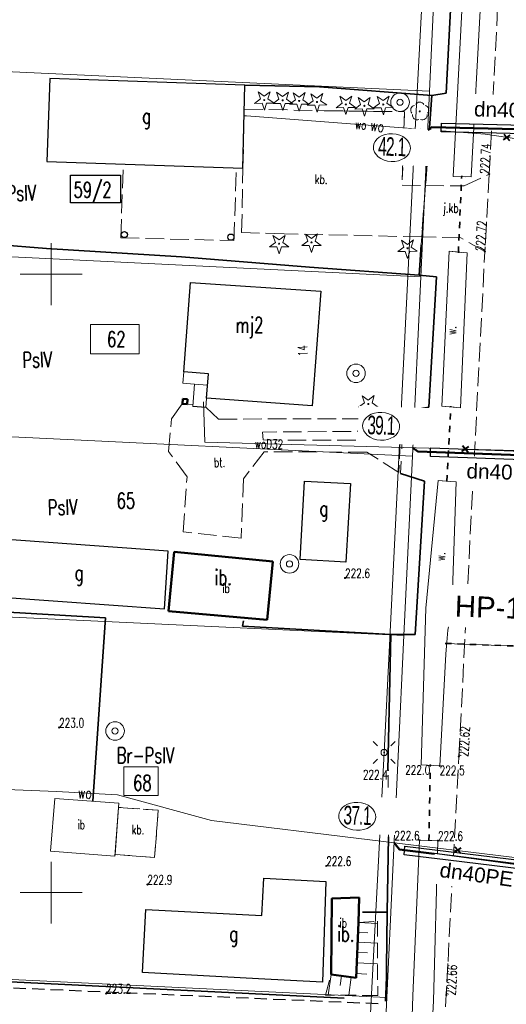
# Model space of a CAD drawing. Header units: metres. Extents: x 7496982 to 7497528, y 5603168 to 5605598.
# Tile 49 of 74: x 7497147 to 7497187, y 5604591 to 5604671. Entities that reach past the tile are written whole.
import ezdxf
from ezdxf.enums import TextEntityAlignment as Align

# ---------------------------------------------------------------- set-up
doc = ezdxf.new("R2010")
doc.units = ezdxf.units.M
doc.header["$MEASUREMENT"] = 0
for name, pattern in [('1', [0]), ('1_SUEP_A', [0]), ('1_SUEP_B', [0]), ('1_SUWP', [0]), ('2', [1.5, 1, -0.5]), ('2_1', [0]), ('2_OTDI', [0]), ('2_OTDN_A', [2, 1, -1]), ('2_OTKJ', [2, 1.5, -0.5]), ('2_OTKR', [0]), ('2_OTKR_A', [2, 1, -1]), ('2_OTKU', [2, 1.5, -0.5]), ('2_OTKZ_A', [1, 0.5, -0.5]), ('2_OTOB', [2, 1, -1]), ('2_OTOO', [0]), ('2_OTRK', [1.75, 1.25, -0.5]), ('2_OTRKG', [1.75, 1.25, -0.5]), ('4', [2.5, 1.5, -1]), ('7', [2, 1.5, -0.5]), ('BUD', [0]), ('BUW', [1.5, 1, -0.5]), ('GDE', [0]), ('KOC', [1.5, 1, -0.5])]:
    doc.linetypes.add(name, pattern=pattern)
doc.layers.get('0').update_dxf_attribs({"color": 250, "linetype": 'CONTINUOUS', "lineweight": 100})
for name, color, linetype, lineweight in [('! IS_opis woda', 7, 'CONTINUOUS', 9), ('! IS_woda', 5, 'CONTINUOUS', 50), ('! r.o.', 7, 'CONTINUOUS', 30), ('!_gaz', 40, 'CONTINUOUS', 40), ('2_granice działek', 6, 'CONTINUOUS', 20), ('_MAPA_L_0', 7, '1', 18), ('EADTD_T_0_T_0', 6, 'CONTINUOUS', 0), ('EBTOO_T_0', 14, 'CONTINUOUS', 25), ('EBTOO_T_0_T_0', 14, 'CONTINUOUS', 0), ('EBTPO_L_0_L_0', 7, '1', 0), ('EBTPO_L_2', 154, '1', 18), ('EBUOA_T_1', 14, 'CONTINUOUS', 25), ('EBUPO_L_1', 14, '4', 18), ('EBUPO_L_1_L_0', 14, '1', 0), ('EBUPP_L_0', 14, 'BUD', 50), ('EBUPP_L_1', 250, 'BUD', 30), ('EBUPP_L_1_L_0', 14, '1', 0), ('EBUPP_L_3', 250, 'BUD', 30), ('EDZPD_L_0', 3, 'GDE', 18), ('EDZTD_T_0', 3, 'CONTINUOUS', 18), ('EUZOU_T_0', 90, 'CONTINUOUS', 25), ('EUZPU_L_3_L_0', 7, '1', 0), ('OTD_E_T_7', 7, 'CONTINUOUS', 0), ('OTD_L_12', 7, '2_OTDN_A', 18), ('OTD_L_14', 7, '2_OTDI', 18), ('OTK_E_T_0', 7, 'CONTINUOUS', 0), ('OTK_E_T_3', 7, 'CONTINUOUS', 0), ('OTK_E_T_4', 7, 'CONTINUOUS', 0), ('OTK_L_0', 7, '2_OTKJ', 18), ('OTK_L_4', 7, '2_OTKU', 18), ('OTK_L_5', 7, '2_OTKR_A', 18), ('OTK_L_8', 7, '2_OTKZ_A', 35), ('OTO_L_0', 7, '2_OTOO', 35), ('OTO_L_1', 7, '2_OTOB', 18), ('OTR_L_1', 7, '2_OTRK', 18), ('OTR_T_0', 7, 'CONTINUOUS', 18), ('OTR_T_1', 7, 'CONTINUOUS', 18), ('OTZ_T_0', 3, 'CONTINUOUS', 18), ('OTZ_T_1', 3, 'CONTINUOUS', 18), ('PLAN_L_0', 214, '2', 30), ('SDRPK_L_2_L_0', 11, '1', 0), ('SUE_T_3', 7, 'CONTINUOUS', 18), ('SUEP_L_0', 1, '1_SUEP_A', 18), ('SUP_T_2', 7, 'CONTINUOUS', 18), ('SUW_T_3', 5, 'CONTINUOUS', 18), ('SUWP_E_T_0', 5, 'CONTINUOUS', 0), ('SUWP_L_0', 5, '1_SUWP', 18), ('SZZPZ_T_0_T_0', 7, 'CONTINUOUS', 0), ('UEEPA_T_2_T_0', 1, 'CONTINUOUS', 0), ('UWWOO_T_0_T_0', 5, 'CONTINUOUS', 0), ('UWWPO_L_0_L_0', 5, '1', 0)]:
    doc.layers.add(name, color=color, linetype=linetype, lineweight=lineweight)
doc.styles.add('R', font='arial.ttf')
doc.styles.get("Standard").update_dxf_attribs({"font": 'Simplex.SHX', "width": 0.75})

# ---------------------------------------------------------------- blocks, each defined once
blk = doc.blocks.new('1_SUEO_W')
at = {"linetype": 'Continuous'}
for p, q in [((-0.53035, 0.53035), (-0.8839, 0.8839)), ((0.53035, 0.53035), (0.8839, 0.8839)), ((-0.53035, -0.53035), (-0.8839, -0.8839)), ((0.53035, -0.53035), (0.8839, -0.8839))]:
    blk.add_line(p, q, dxfattribs=at)
blk.add_circle((0, 0), 0.025, dxfattribs=at)
blk = doc.blocks.new('BUJ')
at = {"linetype": 'Continuous'}
blk.add_circle((0, 0), 0.25, dxfattribs=at)
blk = doc.blocks.new('1_SUPP')
at = {"linetype": 'Continuous'}
blk.add_circle((0, 0), 0.25, dxfattribs=at)
blk = doc.blocks.new('1_SUWS')
at = {"linetype": 'Continuous'}
for radius in [0.75, 0.25]:
    blk.add_circle((0, 0), radius, dxfattribs=at)
blk = doc.blocks.new('2_OTZL')
at = {"linetype": 'Continuous'}
blk.add_circle((0, 0), 0.045, dxfattribs=at)
for centre, start, end in [((-0.357, 0.116), 102.14447, 221.86002), ((0, 0.375), 30.14012, 149.85988), ((0.357, 0.116), 318.13998, 77.85553), ((-0.22, -0.303), 174.14818, 293.85423), ((0.22, -0.303), 246.14577, 5.85182)]:
    blk.add_arc(centre, 0.375, start, end, dxfattribs=at)
blk = doc.blocks.new('2_OTZG')
at = {"linetype": 'Continuous'}
for p, q in [((-0.78225, -0.26495), (-0.3012, 0.09375)), ((-0.3012, 0.09375), (-0.4937, 0.6621)), ((-0.4937, 0.6621), (-0.0039, 0.31545)), ((-0.0039, 0.31545), (0.4771, 0.67415)), ((0.4771, 0.67415), (0.2988, 0.1012)), ((0.2988, 0.1012), (0.7886, -0.24545)), ((-0.18225, -0.2575), (-0.78225, -0.26495)), ((0.01025, -0.82585), (-0.18225, -0.2575)), ((0.1886, -0.2529), (0.01025, -0.82585)), ((0.7886, -0.24545), (0.1886, -0.2529))]:
    blk.add_line(p, q, dxfattribs=at)
blk.add_circle((0, 0), 0.045, dxfattribs=at)
blk = doc.blocks.new('2_OTRS')
at = {"linetype": 'Continuous'}
blk.add_circle((0, 0), 0.045, dxfattribs=at)
blk = doc.blocks.new('2_OTRN')
at = {"linetype": 'Continuous'}
blk.add_circle((0, 0), 0.045, dxfattribs=at)
blk = doc.blocks.new('DIG')
at = {"linetype": 'Continuous'}
for p, q in [((-0.78225, -0.26495), (-0.3012, 0.09375)), ((-0.3012, 0.09375), (-0.4937, 0.6621)), ((-0.4937, 0.6621), (-0.0039, 0.31545)), ((-0.0039, 0.31545), (0.4771, 0.67415)), ((0.4771, 0.67415), (0.2988, 0.1012)), ((0.2988, 0.1012), (0.7886, -0.24545)), ((-0.18225, -0.2575), (-0.78225, -0.26495)), ((0.01025, -0.82585), (-0.18225, -0.2575)), ((0.1886, -0.2529), (0.01025, -0.82585)), ((0.7886, -0.24545), (0.1886, -0.2529))]:
    blk.add_line(p, q, dxfattribs=at)
blk.add_circle((0, 0), 0.045, dxfattribs=at)
blk = doc.blocks.new('DLI')
at = {"linetype": 'Continuous'}
blk.add_circle((0, 0), 0.045, dxfattribs=at)
for centre, start, end in [((-0.357, 0.116), 102.14447, 221.86002), ((0, 0.375), 30.14012, 149.85988), ((0.357, 0.116), 318.13998, 77.85553), ((-0.22, -0.303), 174.14818, 293.85423), ((0.22, -0.303), 246.14577, 5.85182)]:
    blk.add_arc(centre, 0.375, start, end, dxfattribs=at)
blk = doc.blocks.new('LAT')
at = {"linetype": 'Continuous'}
for p, q in [((-0.53035, 0.53035), (-0.8839, 0.8839)), ((0.53035, 0.53035), (0.8839, 0.8839)), ((-0.53035, -0.53035), (-0.8839, -0.8839)), ((0.53035, -0.53035), (0.8839, -0.8839))]:
    blk.add_line(p, q, dxfattribs=at)
blk = doc.blocks.new('SLS')
at = {"linetype": 'Continuous'}
blk.add_circle((0, 0), 0.25, dxfattribs=at)
blk = doc.blocks.new('krzyż')
at = {"layer": '!_gaz', "color": 1, "linetype": 'ByBlock'}
for points in [[(-0.49, 0.45), (0.49, -0.45)], [(-0.43, -0.58), (0.4, 0.54)]]:
    blk.add_lwpolyline(points, dxfattribs=at)

msp = doc.modelspace()

# ---------------------------------------------------------------- linework, layer by layer
at = {"layer": '! IS_woda', "linetype": 'Continuous'}
msp.add_lwpolyline([(7497191.06386, 5604601.87166), (7497178.15749, 5604603.47468), (7497177.72541, 5604604.03148)], dxfattribs=at)
at = {"color": 4, "linetype": 'Continuous', "lineweight": 25}
msp.add_lwpolyline([(7497151.55654, 5604658.01761), (7497155.59421, 5604658.01761), (7497155.59421, 5604655.77271), (7497151.55654, 5604655.77271)], close=True, dxfattribs=at)
at = {"layer": '2_granice działek', "color": 4, "linetype": 'Continuous', "lineweight": 0}
for points in [[(7497153.17545, 5604645.94775), (7497157.122, 5604645.94775), (7497157.122, 5604643.57384), (7497153.17545, 5604643.57384)], [(7497155.85754, 5604610.17744), (7497158.63772, 5604610.17744), (7497158.63772, 5604607.85612), (7497155.85754, 5604607.85612)]]:
    msp.add_lwpolyline(points, close=True, dxfattribs=at)
at = {"layer": '_MAPA_L_0', "linetype": '1'}
for p, q in [((7497150, 5604647.5), (7497150, 5604652.5)), ((7497147.5, 5604650), (7497152.5, 5604650)), ((7497150, 5604597.5), (7497150, 5604602.5)), ((7497147.5, 5604600), (7497152.5, 5604600))]:
    msp.add_line(p, q, dxfattribs=at)
at = {"layer": 'EBTPO_L_0_L_0', "linetype": 'BUW'}
for p, q in [((7497158.65, 5604606.66), (7497155.43922, 5604606.89177)), ((7497158.36, 5604602.85), (7497158.65, 5604606.66)), ((7497158.36, 5604602.85), (7497155.15955, 5604603.08181))]:
    msp.add_line(p, q, dxfattribs=at)
at = {"layer": 'EBTPO_L_2', "linetype": '1'}
for p, q in [((7497160.6452, 5604641.1872), (7497160.7129, 5604642.1024)), ((7497161.5686, 5604641.1189), (7497160.6452, 5604641.1872)), ((7497161.4352, 5604639.315), (7497161.5686, 5604641.1189)), ((7497161.5686, 5604641.1189), (7497162.6424, 5604641.039)), ((7497162.6424, 5604641.039), (7497162.5082, 5604639.2357)), ((7497162.5082, 5604639.2357), (7497161.4352, 5604639.315)), ((7497162.436, 5604639.241), (7497161.4352, 5604639.315))]:
    msp.add_line(p, q, dxfattribs=at)
at = {"layer": 'EBUPO_L_1', "linetype": '7'}
for p, q in [((7497155.62, 5604652.95), (7497155.81806, 5604658.89818)), ((7497164.77, 5604652.72), (7497164.96558, 5604658.59359)), ((7497155.62, 5604652.95), (7497164.77, 5604652.72))]:
    msp.add_line(p, q, dxfattribs=at)
at = {"layer": 'EBUPO_L_1_L_0', "linetype": '7'}
for p, q in [((7497155.62, 5604652.95), (7497155.81806, 5604658.89818)), ((7497164.77, 5604652.72), (7497164.96558, 5604658.59359)), ((7497155.62, 5604652.95), (7497164.77, 5604652.72))]:
    msp.add_line(p, q, dxfattribs=at)
at = {"layer": 'EBUPP_L_0', "linetype": 'BUD'}
for p, q in [((7497160.5989, 5604639.5282), (7497160.6284, 5604639.9271)), ((7497160.6284, 5604639.9271), (7497161.0273, 5604639.8976)), ((7497161.0273, 5604639.8976), (7497160.9978, 5604639.4987)), ((7497160.9978, 5604639.4987), (7497160.5989, 5604639.5282)), ((7497159.469, 5604622.755), (7497159.9295, 5604627.5459)), ((7497159.9295, 5604627.5459), (7497167.9198, 5604626.778)), ((7497167.9198, 5604626.778), (7497167.465, 5604622.046)), ((7497167.465, 5604622.046), (7497159.469, 5604622.755)), ((7497167.465, 5604622.046), (7497159.469, 5604622.755)), ((7497172.686, 5604599.535), (7497172.634, 5604593.391)), ((7497172.686, 5604599.535), (7497174.903, 5604599.605)), ((7497174.903, 5604599.605), (7497174.835, 5604597.578)), ((7497174.835, 5604597.578), (7497174.638, 5604593.108)), ((7497172.634, 5604593.391), (7497174.638, 5604593.108))]:
    msp.add_line(p, q, dxfattribs=at)
at = {"layer": 'EBUPP_L_1', "linetype": 'BUD'}
for p, q in [((7497149.8815, 5604665.8193), (7497149.6579, 5604659.1033)), ((7497165.6433, 5604665.2945), (7497149.8815, 5604665.8193)), ((7497165.4999, 5604658.5758), (7497165.6433, 5604665.2945)), ((7497149.6579, 5604659.1033), (7497165.4999, 5604658.5758)), ((7497160.7129, 5604642.1024), (7497161.2475, 5604649.3328)), ((7497161.2475, 5604649.3328), (7497171.7938, 5604648.6401)), ((7497171.7938, 5604648.6401), (7497171.1034, 5604639.3611)), ((7497162.7104, 5604641.9538), (7497160.7129, 5604642.1024)), ((7497162.5645, 5604639.9925), (7497162.7104, 5604641.9538)), ((7497171.1034, 5604639.3611), (7497162.5645, 5604639.9925)), ((7497170.1109, 5604626.9367), (7497170.4702, 5604633.2776)), ((7497170.4702, 5604633.2776), (7497174.1965, 5604633.0686)), ((7497174.1965, 5604633.0686), (7497173.8262, 5604626.729)), ((7497173.8262, 5604626.729), (7497170.1109, 5604626.9367)), ((7497167.0299, 5604598.1402), (7497167.1918, 5604601.1586)), ((7497167.1918, 5604601.1586), (7497172.189, 5604600.8962)), ((7497172.189, 5604600.8962), (7497171.9179, 5604592.7594)), ((7497157.3852, 5604593.5388), (7497157.659, 5604598.6428)), ((7497157.659, 5604598.6428), (7497167.0299, 5604598.1402)), ((7497166.7562, 5604593.0362), (7497157.3852, 5604593.5388)), ((7497171.9179, 5604592.7594), (7497166.7562, 5604593.0362))]:
    msp.add_line(p, q, dxfattribs=at)
at = {"layer": 'EBUPP_L_1_L_0', "linetype": '1'}
for p, q in [((7497150.28, 5604607.6), (7497149.95, 5604603.36)), ((7497155.46, 5604607.23), (7497150.28, 5604607.6)), ((7497155.15, 5604602.95), (7497155.46, 5604607.23)), ((7497149.95, 5604603.36), (7497155.15, 5604602.95))]:
    msp.add_line(p, q, dxfattribs=at)
at = {"layer": 'EBUPP_L_3', "linetype": '1'}
for p, q in [((7497159.44645, 5604627.6085), (7497145.32897, 5604628.63898)), ((7497159.15114, 5604622.93407), (7497159.44645, 5604627.6085)), ((7497144.98801, 5604623.96788), (7497159.15114, 5604622.93407))]:
    msp.add_line(p, q, dxfattribs=at)
at = {"layer": 'EDZPD_L_0', "linetype": 'GDE'}
for p, q in [((7497180.58, 5604664.79), (7497181.28, 5604679.81)), ((7497180.58, 5604664.79), (7497094.55818, 5604668.7945)), ((7497179.87, 5604649.78), (7497180.58, 5604664.79)), ((7497093.63203, 5604654.02864), (7497179.87, 5604649.78)), ((7497179.19, 5604635.29), (7497179.87, 5604649.78)), ((7497092.71735, 5604639.4455), (7497179.19, 5604635.29)), ((7497178.51, 5604620.8), (7497179.19, 5604635.29)), ((7497178.51, 5604620.8), (7497091.80246, 5604624.85911)), ((7497177.14, 5604591.52), (7497178.51, 5604620.8)), ((7497177.14, 5604591.52), (7497089.97347, 5604595.69892)), ((7497176.36, 5604577.04), (7497177.14, 5604591.52))]:
    msp.add_line(p, q, dxfattribs=at)
at = {"layer": 'EUZPU_L_3_L_0', "linetype": '1'}
for p, q in [((7497182.05, 5604621.21), (7497181.89, 5604619.27)), ((7497181.85, 5604620.15), (7497190, 5604619.85))]:
    msp.add_line(p, q, dxfattribs=at)
at = {"layer": 'OTD_L_12', "linetype": '2_OTDN_A'}
for p, q in [((7497182.49, 5604657.9), (7497183.94, 5604657.88)), ((7497182.16, 5604651.86), (7497183.63, 5604651.72)), ((7497181.58, 5604639.32), (7497183.07, 5604639.21)), ((7497181.28, 5604633.31), (7497182.74, 5604633.21)), ((7497181.89, 5604619.27), (7497182.05, 5604621.21)), ((7497179.9, 5604610.34), (7497181.4, 5604610.25)), ((7497179.77, 5604604.23), (7497181.26, 5604604.2))]:
    msp.add_line(p, q, dxfattribs=at)
at = {"layer": 'OTD_L_14', "linetype": '2_OTDI'}
for p, q in [((7497159.47, 5604622.76), (7497159.93, 5604627.55)), ((7497159.93, 5604627.55), (7497167.92, 5604626.78)), ((7497167.92, 5604626.78), (7497167.46, 5604622.05)), ((7497167.46, 5604622.05), (7497159.47, 5604622.76)), ((7497149.95, 5604603.36), (7497150.28, 5604607.6)), ((7497150.28, 5604607.6), (7497155.46, 5604607.23)), ((7497155.46, 5604607.23), (7497155.15955, 5604603.08181)), ((7497155.15, 5604602.95), (7497149.95, 5604603.36)), ((7497155.15955, 5604603.08181), (7497155.15, 5604602.95)), ((7497172.63, 5604593.39), (7497172.69, 5604599.54)), ((7497172.69, 5604599.54), (7497174.9, 5604599.6)), ((7497174.9, 5604599.6), (7497174.84, 5604597.58)), ((7497174.84, 5604597.58), (7497174.64, 5604593.11)), ((7497174.64, 5604593.11), (7497172.63, 5604593.39))]:
    msp.add_line(p, q, dxfattribs=at)
at = {"layer": 'OTK_L_0', "linetype": '2_OTKJ'}
for p, q in [((7497185.4, 5604658.09), (7497186.62, 5604682.1)), ((7497183.38, 5604657.14), (7497185.4, 5604658.09)), ((7497185.4, 5604658.09), (7497185.05, 5604651.84)), ((7497179.94584, 5604653.01534), (7497180.24566, 5604657.17122)), ((7497180.24566, 5604657.17122), (7497183.38, 5604657.14)), ((7497183.11, 5604652.94), (7497179.94584, 5604653.01534)), ((7497185.05, 5604651.84), (7497183.11, 5604652.94)), ((7497182.95, 5604611), (7497185.05, 5604651.84)), ((7497182.07246, 5604594.43952), (7497182.95, 5604611)), ((7497175.603, 5604470.941), (7497182.07246, 5604594.43952))]:
    msp.add_line(p, q, dxfattribs=at)
at = {"layer": 'OTK_L_4', "linetype": '2_OTKU'}
for p, q in [((7497165.5, 5604658.58), (7497165.6, 5604663.36)), ((7497165.6, 5604663.36), (7497172.06, 5604663.22)), ((7497172.06, 5604663.22), (7497178.56, 5604663.14)), ((7497178.56, 5604663.14), (7497178.36, 5604657.19)), ((7497165.39, 5604653.37), (7497165.5, 5604658.58)), ((7497178.36, 5604657.19), (7497180.24566, 5604657.17122)), ((7497180.24566, 5604657.17122), (7497179.94584, 5604653.01534)), ((7497168.83, 5604653.28), (7497165.39, 5604653.37)), ((7497179.94584, 5604653.01534), (7497168.83, 5604653.28)), ((7497159.72, 5604638.31), (7497160.6, 5604639.53)), ((7497160.6, 5604639.53), (7497161, 5604639.5)), ((7497161, 5604639.5), (7497161.45, 5604639.47)), ((7497161.45, 5604639.47), (7497161.44, 5604639.32)), ((7497161.44, 5604639.32), (7497162.51, 5604639.24)), ((7497162.51, 5604639.24), (7497163.52, 5604638.29)), ((7497159.47, 5604635.68), (7497159.72, 5604638.31)), ((7497163.52, 5604638.29), (7497178.25, 5604638.32)), ((7497178.25, 5604638.32), (7497178.24, 5604637.33)), ((7497178.24, 5604637.33), (7497167.09, 5604637.24)), ((7497167.09, 5604637.24), (7497167.12, 5604636.6)), ((7497167.12, 5604636.6), (7497178.2, 5604636.57)), ((7497178.2, 5604636.57), (7497178.1, 5604633.96)), ((7497160.98, 5604633.61), (7497159.47, 5604635.68)), ((7497167.22, 5604635.65), (7497165.54, 5604633.47)), ((7497175.5, 5604635.62), (7497167.22, 5604635.65)), ((7497178.1, 5604633.96), (7497175.5, 5604635.62)), ((7497160.66, 5604629.16), (7497160.98, 5604633.61)), ((7497165.54, 5604633.47), (7497165.35, 5604628.67)), ((7497165.35, 5604628.67), (7497160.66, 5604629.16)), ((7497155.15955, 5604603.08181), (7497155.43922, 5604606.89177)), ((7497155.43922, 5604606.89177), (7497158.65, 5604606.66)), ((7497158.65, 5604606.66), (7497158.36, 5604602.85)), ((7497158.36, 5604602.85), (7497155.15955, 5604603.08181))]:
    msp.add_line(p, q, dxfattribs=at)
at = {"layer": 'OTK_L_5', "linetype": '2_OTKR'}
for p, q in [((7497182.49, 5604657.9), (7497183.77, 5604682.43)), ((7497185.27, 5604682.36), (7497183.94, 5604657.88)), ((7497183.94, 5604657.88), (7497182.49, 5604657.9)), ((7497181.58, 5604639.32), (7497182.16, 5604651.86)), ((7497182.16, 5604651.86), (7497183.63, 5604651.72)), ((7497183.63, 5604651.72), (7497183.07, 5604639.21)), ((7497183.07, 5604639.21), (7497181.58, 5604639.32)), ((7497180.28, 5604623.01), (7497181.28, 5604633.31)), ((7497181.28, 5604633.31), (7497182.74, 5604633.21)), ((7497182.74, 5604633.21), (7497182.39, 5604622.84)), ((7497179.9, 5604610.34), (7497180.28, 5604623.01)), ((7497182.39, 5604622.84), (7497182.05, 5604621.21)), ((7497182.05, 5604621.21), (7497181.89, 5604619.27)), ((7497181.89, 5604619.27), (7497181.4, 5604610.25)), ((7497181.4, 5604610.25), (7497179.9, 5604610.34)), ((7497179.24, 5604591.66), (7497179.77, 5604604.23)), ((7497179.77, 5604604.23), (7497181.26, 5604604.2)), ((7497181.26, 5604604.2), (7497180.91, 5604591.26)), ((7497178.82, 5604579.3), (7497179.24, 5604591.66)), ((7497180.91, 5604591.26), (7497180.19, 5604579.2))]:
    msp.add_line(p, q, dxfattribs=at)
at = {"layer": 'OTK_L_8', "linetype": '2_OTKZ_A'}
for p, q in [((7497182.91, 5604651.74), (7497183.18, 5604657.96)), ((7497181.99, 5604633.25), (7497182.31, 5604639.33)), ((7497181.85, 5604620.15), (7497190, 5604619.85)), ((7497180.53, 5604604.2), (7497180.64, 5604610.29))]:
    msp.add_line(p, q, dxfattribs=at)
at = {"layer": 'OTO_L_0', "linetype": '2_OTOO'}
for p, q in [((7497182.9, 5604682.82), (7497181.91, 5604664.63)), ((7497171.68, 5604665.14), (7497165.64, 5604665.29)), ((7497180.76, 5604664.46), (7497171.68, 5604665.14)), ((7497180.76, 5604664.46), (7497180.26, 5604657.37)), ((7497181.91, 5604664.63), (7497180.76, 5604664.46)), ((7497149.61575, 5604652.06864), (7497126.2808, 5604654.03261)), ((7497160.53, 5604651.42), (7497149.61575, 5604652.06864)), ((7497179.73, 5604649.92), (7497179.9, 5604652.38)), ((7497170.89, 5604650.58), (7497160.53, 5604651.42)), ((7497170.89, 5604650.58), (7497179.73, 5604649.92)), ((7497179.73, 5604649.92), (7497181.15, 5604649.8)), ((7497181.15, 5604649.8), (7497180.52, 5604639.25)), ((7497180.52, 5604639.25), (7497178.46, 5604638.91)), ((7497178.24, 5604633.89), (7497180.18, 5604633.28)), ((7497180.18, 5604633.28), (7497179.42, 5604620.86)), ((7497120.22535, 5604624.20969), (7497154.39403, 5604622.21273)), ((7497154.39403, 5604622.21273), (7497153.37042, 5604607.38522)), ((7497165.47, 5604621.54), (7497165.54, 5604621.98)), ((7497177.46, 5604620.88), (7497165.47, 5604621.54)), ((7497177.46, 5604620.88), (7497177.22, 5604609.91)), ((7497179.42, 5604620.86), (7497177.46, 5604620.88)), ((7497177.25, 5604604.5), (7497177.16, 5604598.41)), ((7497175.16, 5604598.42), (7497177.16, 5604598.41)), ((7497177.16, 5604598.41), (7497177.07, 5604591.7)), ((7497173.68918, 5604591.47024), (7497125.42743, 5604593.83991)), ((7497177.02214, 5604591.22226), (7497177.10649, 5604592.96569))]:
    msp.add_line(p, q, dxfattribs=at)
at = {"layer": 'OTO_L_1', "linetype": '2_OTOB'}
for p, q in [((7497179.9, 5604652.38), (7497180.26, 5604657.37)), ((7497178.24, 5604633.89), (7497178.46, 5604638.91)), ((7497177.25, 5604604.5), (7497177.22, 5604609.91))]:
    msp.add_line(p, q, dxfattribs=at)
at = {"layer": 'OTR_L_1', "linetype": '2_OTRKG'}
for p, q in [((7497174.64, 5604593.11), (7497174.84, 5604597.58)), ((7497172.63, 5604593.39), (7497174.64, 5604593.11))]:
    msp.add_line(p, q, dxfattribs=at)
at = {"layer": 'OTR_L_1', "linetype": '2_1'}
for p, q in [((7497174.8399, 5604597.57786), (7497176.37063, 5604597.50937)), ((7497174.80482, 5604596.79364), (7497175.58903, 5604596.75855)), ((7497174.76886, 5604595.99011), (7497176.37593, 5604595.91821)), ((7497174.73203, 5604595.16679), (7497175.55535, 5604595.12995)), ((7497174.69428, 5604594.32318), (7497176.38149, 5604594.24769)), ((7497172.63, 5604593.39), (7497172.39583, 5604591.70897)), ((7497173.47051, 5604593.27291), (7497173.3613, 5604592.48891)), ((7497174.25452, 5604593.1637), (7497174.05077, 5604591.70111)), ((7497174.65561, 5604593.4588), (7497175.51999, 5604593.42012))]:
    msp.add_line(p, q, dxfattribs=at)
at = {"layer": 'OTR_L_1', "linetype": '2_OTRK'}
for p, q in [((7497174.84, 5604597.58), (7497176.37, 5604597.7)), ((7497176.37, 5604597.7), (7497176.39, 5604591.69)), ((7497172.18, 5604591.71), (7497172.63, 5604593.39)), ((7497176.39, 5604591.69), (7497172.18, 5604591.71))]:
    msp.add_line(p, q, dxfattribs=at)
at = {"layer": 'PLAN_L_0', "linetype": '2'}
msp.add_line((7497130.47417, 5604593.00997), (7497176.73187, 5604591.02195), dxfattribs=at)
at = {"layer": 'SDRPK_L_2_L_0', "linetype": 'KOC'}
for p, q in [((7497172.06, 5604663.22), (7497178.56, 5604663.14)), ((7497178.56, 5604663.14), (7497178.36, 5604657.19))]:
    msp.add_line(p, q, dxfattribs=at)
at = {"layer": 'SUEP_L_0', "linetype": '1_SUEP_B'}
for p, q in [((7497179.36397, 5604660.65803), (7497181.98865, 5604710.25478)), ((7497176.91, 5604611.33), (7497179.36397, 5604660.65803)), ((7497174.2, 5604558.93), (7497176.91, 5604611.33))]:
    msp.add_line(p, q, dxfattribs=at)
at = {"layer": 'SUWP_L_0', "linetype": '1_SUWP'}
for p, q in [((7497165.59036, 5604662.81405), (7497165.78, 5604662.81)), ((7497165.78, 5604662.81), (7497185.07, 5604661.32)), ((7497185.07, 5604661.32), (7497195.15981, 5604659.81618)), ((7497162.30096, 5604639.68142), (7497162.42089, 5604636.41358)), ((7497162.42089, 5604636.41358), (7497193.85955, 5604635.57652)), ((7497135.02, 5604608.78), (7497150.44, 5604608.19)), ((7497150.44, 5604608.19), (7497155.35, 5604607.91)), ((7497155.35, 5604607.91), (7497162.96167, 5604605.82305)), ((7497162.96167, 5604605.82305), (7497189.37621, 5604602.61767))]:
    msp.add_line(p, q, dxfattribs=at)
at = {"layer": 'UWWPO_L_0_L_0', "linetype": '1'}
for p, q in [((7497165.78, 5604662.81), (7497165.59036, 5604662.81405)), ((7497185.07, 5604661.32), (7497165.78, 5604662.81)), ((7497195.15981, 5604659.81618), (7497185.07, 5604661.32)), ((7497135.02, 5604608.78), (7497150.44, 5604608.19)), ((7497150.44, 5604608.19), (7497155.35, 5604607.91)), ((7497155.35, 5604607.91), (7497162.96167, 5604605.82305))]:
    msp.add_line(p, q, dxfattribs=at)

# ---------------------------------------------------------------- block references
at = {"layer": '!_gaz', "linetype": 'ByBlock', "transparency": 33554687, "xscale": 0.5, "yscale": 0.5, "zscale": 0.5, "rotation": 77.69848993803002}
msp.add_blockref('krzyż', (7497182.87195, 5604603.42537), dxfattribs=at)
at = {"layer": 'EBTOO_T_0'}
for p in [(7497155.91783, 5604653.20828), (7497164.52093, 5604652.99805)]:
    msp.add_blockref('BUJ', p, dxfattribs=at)
at = {"layer": 'EBTOO_T_0_T_0'}
for p in [(7497155.91783, 5604653.20828), (7497164.52093, 5604652.99805)]:
    msp.add_blockref('BUJ', p, dxfattribs=at)
at = {"layer": 'OTR_T_0'}
for p, rotation in [((7497185.4, 5604658.09), 86.8745593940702), ((7497185.05, 5604651.84), 86.8745593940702), ((7497182.95, 5604611), 86.8745593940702), ((7497181.93, 5604591.72), 87.00130038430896)]:
    msp.add_blockref('2_OTRS', p, dxfattribs=dict(at, rotation=rotation))
at = {"layer": 'OTR_T_1'}
for p in [(7497173.75, 5604625.44), (7497150.63895, 5604613.34845), (7497180.64, 5604610.29), (7497181.4, 5604610.25), (7497177.22, 5604609.91), (7497179.77, 5604604.23), (7497181.26, 5604604.2), (7497172.23, 5604602.16), (7497157.77, 5604600.66), (7497154.44146, 5604591.83985)]:
    msp.add_blockref('2_OTRN', p, dxfattribs=at)
at = {"layer": 'OTZ_T_0'}
msp.add_blockref('2_OTZL', (7497179.79, 5604663.17), dxfattribs=at)
at = {"layer": 'OTZ_T_1'}
for p in [(7497167.22, 5604664.08), (7497168.71, 5604664.06), (7497170.04, 5604664.01), (7497171.48, 5604663.93), (7497173.81, 5604663.73), (7497175.31, 5604663.62), (7497176.84, 5604663.72), (7497168.42, 5604652.47), (7497171.04, 5604652.58), (7497178.8, 5604652.1), (7497175.63, 5604639.51)]:
    msp.add_blockref('2_OTZG', p, dxfattribs=at)
at = {"layer": 'SUE_T_3'}
for name in ['1_SUEO_W', '1_SUPP']:
    msp.add_blockref(name, (7497176.91, 5604611.33), dxfattribs=at)
at = {"layer": 'SUP_T_2'}
for p in [(7497179.36397, 5604660.65803), (7497176.91, 5604611.33)]:
    msp.add_blockref('1_SUPP', p, dxfattribs=at)
at = {"layer": 'SUW_T_3'}
for p in [(7497178.1977, 5604663.90938), (7497174.63786, 5604641.98802), (7497169.26, 5604626.58), (7497155.16168, 5604613.0692)]:
    msp.add_blockref('1_SUWS', p, dxfattribs=at)
at = {"layer": 'SZZPZ_T_0_T_0'}
for name, p in [('DIG', (7497167.22, 5604664.08)), ('DIG', (7497168.71, 5604664.06)), ('DIG', (7497170.04, 5604664.01)), ('DIG', (7497171.48, 5604663.93)), ('DIG', (7497173.81, 5604663.73)), ('DIG', (7497175.31, 5604663.62)), ('DIG', (7497176.84, 5604663.72)), ('DLI', (7497179.79, 5604663.17)), ('DIG', (7497168.42, 5604652.47)), ('DIG', (7497171.04, 5604652.58)), ('DIG', (7497178.8, 5604652.1))]:
    msp.add_blockref(name, p, dxfattribs=at)
at = {"layer": 'UEEPA_T_2_T_0'}
for name in ['LAT', 'SLS']:
    msp.add_blockref(name, (7497176.91, 5604611.33), dxfattribs=at)

# ---------------------------------------------------------------- texts
at = {"layer": 'EADTD_T_0_T_0', "width": 0.7}
msp.add_text('14', height=0.75, rotation=92.2457382, dxfattribs=at).set_placement((7497170.69988, 5604643.82622), align=Align.CENTER)
at = {"layer": 'EBUOA_T_1', "width": 0.7}
for s, p in [('g', (7497157.3598, 5604662.17893)), ('mj2', (7497164.9036, 5604645.27363)), ('g', (7497171.6935, 5604630.44833)), ('ib.', (7497163.2206, 5604624.8664)), ('g', (7497164.401, 5604596.05593)), ('ib.', (7497173.12004, 5604596.04571))]:
    msp.add_text(s, height=1.25001, dxfattribs=at).set_placement(p)
msp.add_text('g', height=1.25001, dxfattribs=at).set_placement((7497151.90692, 5604626.49982), align=Align.TOP_LEFT)
at = {"layer": 'EDZTD_T_0', "width": 0.7}
for s, p in [('59/2', (7497151.80461, 5604657.44821)), ('62', (7497154.51077, 5604645.37071)), ('65', (7497155.28573, 5604632.31419)), ('68', (7497156.61877, 5604609.49116))]:
    msp.add_text(s, height=1.25001, dxfattribs=at).set_placement(p, align=Align.TOP_LEFT)
at = {"layer": 'EUZOU_T_0', "lineweight": 13, "width": 0.7}
for p in [(7497146.36919, 5604657.15789), (7497147.65211, 5604643.68722), (7497149.70478, 5604631.75606)]:
    msp.add_text('PsIV', height=1.25001, rotation=1.5693489, dxfattribs=at).set_placement(p, align=Align.TOP_LEFT)
msp.add_text('Br-PsIV', height=1.25001, dxfattribs=at).set_placement((7497155.2963, 5604610.47813))
at = {"layer": 'OTD_E_T_7', "lineweight": 9, "width": 0.7}
for p in [(7497163.82811, 5604624.60571), (7497152.13253, 5604605.50383), (7497173.30195, 5604597.55434)]:
    msp.add_text('ib', height=0.75, dxfattribs=at).set_placement(p, align=Align.MIDDLE_LEFT)
at = {"layer": 'OTK_E_T_0', "lineweight": 9, "width": 0.7}
msp.add_text('j.kb.', height=0.75, rotation=358.4925642, dxfattribs=at).set_placement((7497182.41446, 5604655.25039), align=Align.MIDDLE)
at = {"layer": 'OTK_E_T_3', "lineweight": 9, "width": 0.7}
for s, rotation, p in [('kb.', 359.530373, (7497171.82535, 5604657.67488)), ('bt.', 0.4939219, (7497163.61139, 5604634.78775))]:
    msp.add_text(s, height=0.75, rotation=rotation, dxfattribs=at).set_placement(p, align=Align.MIDDLE)
msp.add_text('kb.', height=0.75, dxfattribs=at).set_placement((7497157.0159, 5604605.09753), align=Align.MIDDLE)
at = {"layer": 'OTK_E_T_4', "lineweight": 9, "width": 0.7}
for rotation, p in [(89.9999993, (7497182.35348, 5604645.45293)), (88.1960098, (7497181.45989, 5604627.17394))]:
    msp.add_text('w.', height=0.75, rotation=rotation, dxfattribs=at).set_placement(p, align=Align.MIDDLE)
at = {"layer": 'OTR_T_0', "lineweight": 9, "width": 0.7}
for s, p in [('222.74', (7497185.4, 5604658.09)), ('222.72', (7497185.05, 5604651.84))]:
    msp.add_text(s, height=0.75, rotation=86.8745594, dxfattribs=at).set_placement(p)
for s, rotation, p in [('222.62', 86.8745594, (7497182.95, 5604611)), ('222.66', 87.0013004, (7497181.93, 5604591.72))]:
    msp.add_text(s, height=0.75, rotation=rotation, dxfattribs=at).set_placement(p, align=Align.TOP_LEFT)
at = {"layer": 'OTR_T_1', "lineweight": 9, "width": 0.7}
for s, p in [('222.6', (7497173.75, 5604625.44)), ('223.0', (7497150.63895, 5604613.34845)), ('222.6', (7497181.26, 5604604.2)), ('222.6', (7497172.23, 5604602.16)), ('222.9', (7497157.77, 5604600.66)), ('223.2', (7497154.44146, 5604591.83985))]:
    msp.add_text(s, height=0.75, dxfattribs=at).set_placement(p)
for s, p in [('222.0', (7497180.64, 5604610.29)), ('222.4', (7497177.22, 5604609.91))]:
    msp.add_text(s, height=0.75, dxfattribs=at).set_placement(p, align=Align.TOP_RIGHT)
msp.add_text('222.5', height=0.75, dxfattribs=at).set_placement((7497181.4, 5604610.25), align=Align.TOP_LEFT)
msp.add_text('222.6', height=0.75, dxfattribs=at).set_placement((7497179.77, 5604604.23), align=Align.RIGHT)
at = {"layer": 'SUWP_E_T_0', "lineweight": 9, "width": 0.7}
for s, rotation, p in [('wo', 356.081319, (7497175.02697, 5604662.09574)), ('woD32', 358.4748568, (7497167.60777, 5604636.27548))]:
    msp.add_text(s, height=0.75, rotation=rotation, dxfattribs=at).set_placement(p, align=Align.MIDDLE)
at = {"layer": 'UWWOO_T_0_T_0', "width": 0.7}
for rotation, p in [(351.2356259, (7497176.3701, 5604661.992)), (357.7045593, (7497152.72772, 5604608.05954))]:
    msp.add_text('wo', height=0.9, rotation=rotation, dxfattribs=at).set_placement(p, align=Align.MIDDLE)

# ---------------------------------------------------------------- next in the draw order: texts
at = {"layer": '! IS_opis woda', "lineweight": 9, "attachment_point": 1, "style": 'R', "bg_fill": 2}
for s, width, insert, char_height, rotation in [('{\\W0.6;\\T0.9;42.1}', 4.3403357, (7497176.44557, 5604661.10204), 1.5, 358.3836035), ('{\\W0.6;\\T0.9;39.1}', 4.3403357, (7497175.57524, 5604638.57058), 1.5, 358.3836035), ('HP-10', 3.5863179, (7497182.65973, 5604624.02393), 1.7, 358), ('{\\W0.6;\\T0.9;37.1}', 4.3403357, (7497173.64495, 5604607.03163), 1.5, 358.3836035)]:
    msp.add_mtext_dynamic_manual_height_columns(s, width=width, gutter_width=12.5, heights=[0], dxfattribs=dict(at, insert=insert, char_height=char_height, rotation=rotation))
at = {"layer": '! IS_opis woda', "color": 7, "lineweight": 9, "insert": (7497181.50168, 5604602.4611), "char_height": 1.2, "attachment_point": 1, "rotation": 352.2102657, "style": 'R', "bg_fill": 2}
msp.add_mtext_dynamic_manual_height_columns('{\\fArial|b0|i0|c238|p34;dn40}PE', width=34.9196507, gutter_width=12.5, heights=[0], dxfattribs=at)

# ---------------------------------------------------------------- next in the draw order: linework, layer by layer
at = {"layer": '! IS_opis woda', "lineweight": 9}
for centre in [(7497177.53369, 5604660.23888), (7497176.66336, 5604637.70742), (7497174.73307, 5604606.16847)]:
    msp.add_ellipse(centre, major_axis=(1.4972, -0.07153), ratio=0.75206347, dxfattribs=at)
at = {"layer": '! IS_woda', "linetype": 'Continuous'}
for points in [[(7497193.2642, 5604661.58262), (7497180.76803, 5604661.89223), (7497180.43316, 5604661.6732)], [(7497192.33799, 5604635.19872), (7497179.62988, 5604635.6773), (7497179.21855, 5604635.96342)]]:
    msp.add_lwpolyline(points, dxfattribs=at)
at = {"layer": '! r.o.', "ltscale": 0.08}
msp.add_lwpolyline([(7497178.57396, 5604603.75478), (7497190.49996, 5604602.2889), (7497190.45695, 5604601.59377), (7497178.52136, 5604603.05491)], close=True, dxfattribs=at)

# ---------------------------------------------------------------- next in the draw order: texts
at = {"layer": '! IS_opis woda', "color": 7, "lineweight": 9, "char_height": 1.2, "attachment_point": 1, "rotation": 358.334448, "style": 'R', "bg_fill": 2}
for insert in [(7497184.19398, 5604663.96777), (7497183.58605, 5604634.69696)]:
    msp.add_mtext_dynamic_manual_height_columns('{\\fArial|b0|i0|c238|p34;dn40}PE', width=34.9196507, gutter_width=12.5, heights=[0], dxfattribs=dict(at, insert=insert))

# ---------------------------------------------------------------- next in the draw order: linework, layer by layer
at = {"layer": '! r.o.', "ltscale": 0.08}
for points in [[(7497181.53714, 5604662.22693), (7497192.72883, 5604661.94888), (7497192.68582, 5604661.25376), (7497181.52985, 5604661.52558)], [(7497180.65914, 5604635.97676), (7497191.80262, 5604635.56497), (7497191.75961, 5604634.86985), (7497180.65185, 5604635.27541)]]:
    msp.add_lwpolyline(points, close=True, dxfattribs=at)

# ---------------------------------------------------------------- next in the draw order: block references
at = {"layer": '!_gaz', "linetype": 'ByBlock', "transparency": 33554687, "xscale": 0.5, "yscale": 0.5, "zscale": 0.5, "rotation": 77.69848993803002}
for p in [(7497186.82526, 5604661.05267), (7497183.47475, 5604635.86877)]:
    msp.add_blockref('krzyż', p, dxfattribs=at)

doc.saveas('drawing.dxf')
